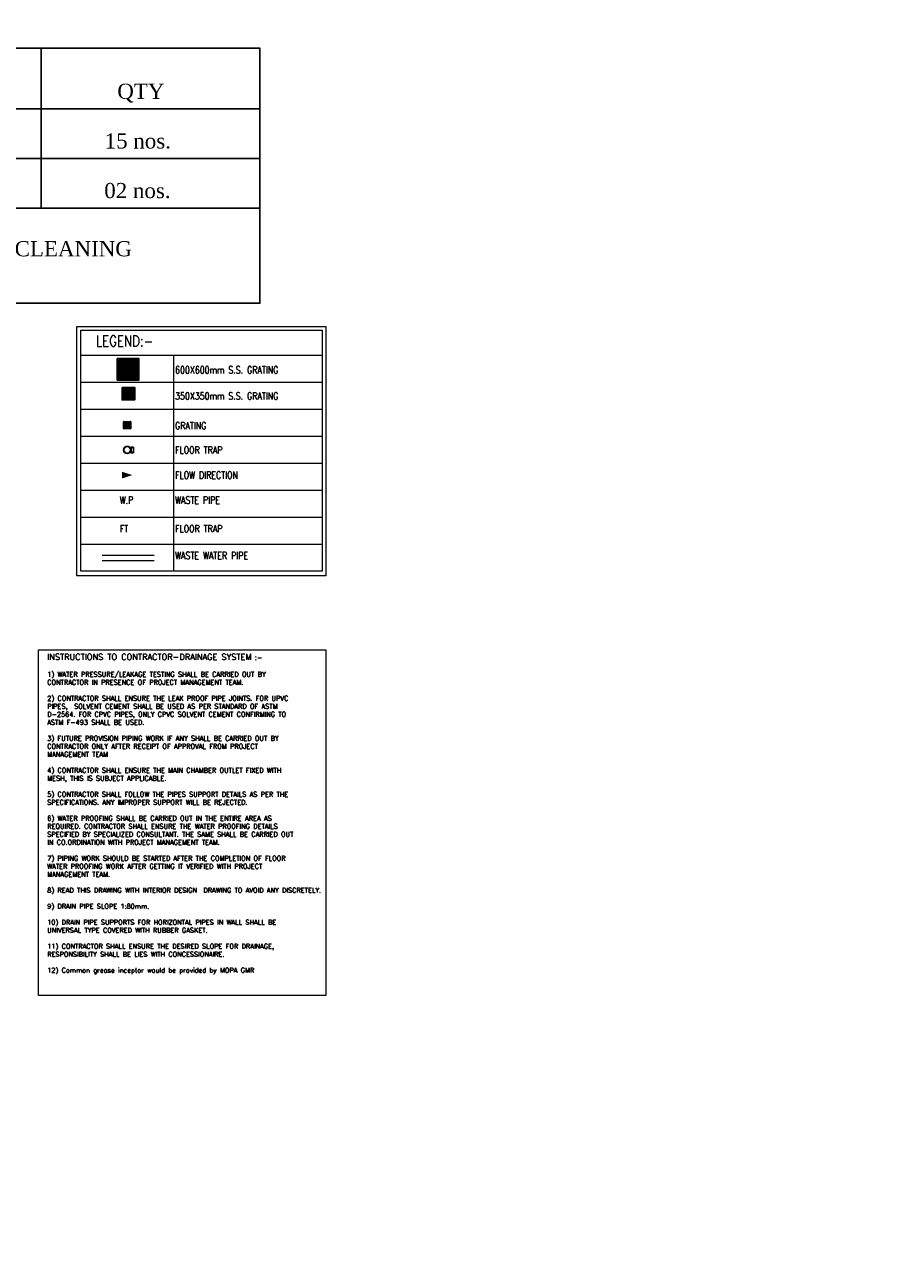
# Model space of a CAD drawing. Header units: inches. Extents: x 704 to 259546, y -107711 to 151004.
# Tile 8 of 256: x 124360 to 125876, y 20620 to 22782. Entities that reach past the tile are written whole.
import ezdxf
from ezdxf.enums import TextEntityAlignment as Align

# ---------------------------------------------------------------- set-up
doc = ezdxf.new("R2010")
doc.units = ezdxf.units.IN
doc.header["$MEASUREMENT"] = 0
for name, color, linetype, lineweight in [('00-ABM-TEXT', 7, 'Continuous', 13), ('00-ABM-WASTE TEXT', 7, 'Continuous', 0), ('CKD Dimensions', 3, 'Continuous', 0), ('Flow Direction', 1, 'Continuous', 0), ('P2 WASTE', 3, 'Continuous', 0), ('PP-Waste Pipe', 3, 'Continuous', 25), ('TABLES', 7, 'Continuous', 13)]:
    doc.layers.add(name, color=color, linetype=linetype, lineweight=lineweight)
doc.layers.add('PP BALL VALVE', color=7, linetype='Continuous')
doc.layers.add('SYM-GRATING', color=8, linetype='Continuous')
doc.styles.add('$0$JMT_150', font='romans.shx', dxfattribs={"width": 0.8, "height": 270})
doc.styles.add('Arial', font='GOTHIC.TTF')
doc.styles.add('TXT1', font='times.ttf')

# ---------------------------------------------------------------- blocks, each defined once
blk = doc.blocks.new('zw$8ABC')
at = {"layer": '00-ABM-WASTE TEXT'}
blk.add_lwpolyline([(0, 10960), (9118, 10960), (9118, 0), (0, 0)], close=True, dxfattribs=at)
at = {"layer": '00-ABM-WASTE TEXT', "insert": (280, 10832), "char_height": 152.122, "width": 8711.9, "attachment_point": 1, "style": 'Arial'}
blk.add_mtext('{\\Fromanc.shx|c0;\\H1.25x;INSTRUCTIONS TO CONTRACTOR-DRAINAGE SYSTEM\\H0.8x; :-\\P\\P1) WATER PRESSURE/LEAKAGE TESTING SHALL BE CARRIED OUT BY CONTRACTOR IN PRESENCE OF PROJECT MANAGEMENT TEAM.\\P\\P2) CONTRACTOR SHALL ENSURE THE LEAK PROOF PIPE JOINTS. FOR UPVC PIPES,  SOLVENT CEMENT SHALL BE USED AS PER STANDARD OF ASTM D-2564. FOR CPVC PIPES, ONLY CPVC SOLVENT CEMENT CONFIRMING TO ASTM F-493 SHALL BE USED.\\P\\P3) FUTURE PROVISION PIPING WORK IF ANY SHALL BE CARRIED OUT BY CONTRACTOR ONLY AFTER RECEIPT OF APPROVAL FROM PROJECT MANAGEMENT TEAM\\P\\P4) CONTRACTOR SHALL ENSURE THE MAIN CHAMBER OUTLET FIXED WITH MESH, THIS IS SUBJECT APPLICABLE. \\P\\P5) CONTRACTOR SHALL FOLLOW THE PIPES SUPPORT DETAILS AS PER THE SPECIFICATIONS. ANY IMPROPER SUPPORT WILL BE REJECTED.\\P\\P6) WATER PROOFING SHALL BE CARRIED OUT IN THE ENTIRE AREA AS REQUIRED. CONTRACTOR SHALL ENSURE THE WATER PROOFING DETAILS SPECIFIED BY SPECIALIZED CONSULTANT. THE SAME SHALL BE CARRIED OUT IN CO.ORDINATION WITH PROJECT MANAGEMENT TEAM.\\P\\P7) PIPING WORK SHOULD BE STARTED AFTER THE COMPLETION OF FLOOR WATER PROOFING WORK AFTER GETTING IT VERIFIED WITH PROJECT MANAGEMENT TEAM.\\P\\P8) READ THIS DRAWING WITH INTERIOR DESIGN  DRAWING TO AVOID ANY DISCRETELY.                                                   \\P\\P9) DRAIN PIPE SLOPE 1:80mm.\\P\\P10) DRAIN PIPE SUPPORTS FOR HORIZONTAL PIPES IN WALL SHALL BE UNIVERSAL TYPE COVERED WITH RUBBER GASKET.\\P\\P11) CONTRACTOR SHALL ENSURE THE DESIRED SLOPE FOR DRAINAGE, RESPONSIBILITY SHALL BE LIES WITH CONCESSIONAIRE.\\P\\P12) Common grease inceptor would be provided by MOPA GMR}', dxfattribs=at)
blk = doc.blocks.new('300 grng')
at = {"layer": 'SYM-GRATING', "color": 151}
for points in [[(-150, -300), (300, -300), (300, 150), (-150, 150)], [(-125, -275), (275, -275), (275, 125), (-125, 125)], [(-70, -275), (-70, 125), (-95, 125), (-95, -275)], [(-25, -275), (-25, 125), (-50, 125), (-50, -275)], [(20, -275), (20, 125), (-5, 125), (-5, -275)], [(65, -275), (65, 125), (40, 125), (40, -275)], [(110, -275), (110, 125), (85, 125), (85, -275)], [(155, -275), (155, 125), (130, 125), (130, -275)], [(200, -275), (200, 125), (175, 125), (175, -275)], [(245, -275), (245, 125), (220, 125), (220, -275)]]:
    blk.add_lwpolyline(points, close=True, dxfattribs=at)
blk = doc.blocks.new('GRATING-PP')
at = {"linetype": 'Continuous', "lineweight": 0}
for p, q in [((-53, -50), (-53, 49)), ((-49, 52), (50, 52)), ((-39, 27), (-41, 27)), ((-41, 27), (-41, 19)), ((-39, 19), (-41, 19)), ((-41, 6), (-41, -7)), ((-39, 6), (-41, 6)), ((-39, 27), (-39, 19)), ((-39, 6), (-39, -7)), ((-36, 16), (-32, 16)), ((-36, 16), (-36, 14)), ((-36, 14), (-32, 14)), ((-32, 11), (-36, 11)), ((-36, 11), (-36, 9)), ((-32, 9), (-36, 9)), ((-32, 9), (-32, 11)), ((-30, 19), (-30, 27)), ((-28, 27), (-30, 27)), ((-30, 19), (-28, 19)), ((-30, -7), (-30, 6)), ((-30, 6), (-28, 6)), ((-28, 19), (-28, 27)), ((-28, -7), (-28, 6)), ((-27, 40), (-27, 38)), ((-19, 40), (-27, 40)), ((-19, 38), (-27, 38)), ((-27, 29), (-27, 27)), ((-27, 29), (-19, 29)), ((-27, 27), (-19, 27)), ((-24, 14), (-24, 19)), ((-22, 19), (-24, 19)), ((-22, 14), (-24, 14)), ((-24, -3), (-24, 2)), ((-22, 2), (-24, 2)), ((-22, 14), (-22, 19)), ((-22, -3), (-22, 2)), ((-19, 38), (-19, 40)), ((-19, 27), (-19, 29)), ((-19, 23), (-15, 23)), ((-19, 21), (-19, 23)), ((-19, 21), (-15, 21)), ((-15, 12), (-19, 12)), ((-19, 12), (-19, 10)), ((-15, 10), (-19, 10)), ((-19, 6), (-15, 6)), ((-19, 4), (-19, 6)), ((-19, 4), (-15, 4)), ((-17, 31), (-17, 36)), ((-15, 36), (-17, 36)), ((-17, 31), (-15, 31)), ((-15, 31), (-15, 36)), ((-15, 23), (-15, 21)), ((-15, 12), (-15, 10)), ((-15, 6), (-15, 4)), ((-13, 19), (-13, 14)), ((-10, 19), (-13, 19)), ((-13, 14), (-10, 14)), ((-13, 2), (-13, -3)), ((-10, 2), (-13, 2)), ((-11, 36), (-11, 31)), ((-9, 36), (-11, 36)), ((-11, 31), (-9, 31)), ((-10, 19), (-10, 14)), ((-10, 2), (-10, -3)), ((-9, 36), (-9, 31)), ((-7, 38), (-7, 40)), ((-7, 40), (7, 40)), ((-7, 38), (7, 38)), ((-7, 29), (7, 29)), ((-7, 29), (-7, 27)), ((-7, 27), (7, 27)), ((-7, 14), (-7, 19)), ((-5, 19), (-7, 19)), ((-5, 14), (-7, 14)), ((-7, -3), (-7, 2)), ((-5, 2), (-7, 2)), ((-5, 14), (-5, 19)), ((-5, -3), (-5, 2)), ((-2, 23), (2, 23)), ((-2, 21), (-2, 23)), ((-2, 21), (2, 21)), ((2, 12), (-2, 12)), ((-2, 12), (-2, 10)), ((2, 10), (-2, 10)), ((-2, 6), (2, 6)), ((-2, 4), (-2, 6)), ((-2, 4), (2, 4)), ((2, 23), (2, 21)), ((2, 12), (2, 10)), ((2, 6), (2, 4)), ((5, 19), (5, 14)), ((7, 19), (5, 19)), ((5, 14), (7, 14)), ((5, 2), (5, -3)), ((7, 2), (5, 2)), ((7, 40), (7, 38)), ((7, 29), (7, 27)), ((7, 19), (7, 14)), ((7, 2), (7, -3)), ((9, 31), (9, 36)), ((11, 36), (9, 36)), ((9, 31), (11, 31)), ((10, 14), (10, 19)), ((13, 19), (10, 19)), ((13, 14), (10, 14)), ((10, -3), (10, 2)), ((13, 2), (10, 2)), ((11, 31), (11, 36)), ((13, 14), (13, 19)), ((13, -3), (13, 2)), ((15, 31), (15, 36)), ((15, 36), (17, 36)), ((17, 31), (15, 31)), ((15, 23), (19, 23)), ((15, 21), (15, 23)), ((15, 21), (19, 21)), ((19, 12), (15, 12)), ((15, 12), (15, 10)), ((19, 10), (15, 10)), ((15, 6), (19, 6)), ((15, 4), (15, 6)), ((15, 4), (19, 4)), ((17, 31), (17, 36)), ((19, 40), (27, 40)), ((19, 38), (19, 40)), ((19, 38), (27, 38)), ((27, 29), (19, 29)), ((19, 27), (19, 29)), ((27, 27), (19, 27)), ((19, 23), (19, 21)), ((19, 12), (19, 10)), ((19, 6), (19, 4)), ((22, 19), (22, 14)), ((24, 19), (22, 19)), ((22, 14), (24, 14)), ((22, 2), (22, -3)), ((24, 2), (22, 2)), ((24, 19), (24, 14)), ((24, 2), (24, -3)), ((27, 40), (27, 38)), ((27, 29), (27, 27)), ((28, 19), (28, 27)), ((28, 27), (30, 27)), ((30, 19), (28, 19)), ((28, -7), (28, 6)), ((30, 6), (28, 6)), ((30, 19), (30, 27)), ((30, -7), (30, 6)), ((36, 16), (32, 16)), ((36, 14), (32, 14)), ((32, 11), (36, 11)), ((32, 9), (32, 11)), ((32, 9), (36, 9)), ((36, 16), (36, 14)), ((36, 11), (36, 9)), ((39, 27), (39, 19)), ((39, 27), (41, 27)), ((39, 19), (41, 19)), ((39, 6), (39, -7)), ((39, 6), (41, 6)), ((41, 27), (41, 19)), ((41, 6), (41, -7)), ((53, 49), (53, -49)), ((49, -53), (-50, -53)), ((-41, -7), (-39, -7)), ((-41, -28), (-41, -20)), ((-39, -20), (-41, -20)), ((-39, -28), (-41, -28)), ((-39, -28), (-39, -20)), ((-36, -10), (-32, -10)), ((-36, -10), (-36, -12)), ((-36, -12), (-32, -12)), ((-36, -18), (-36, -16)), ((-36, -16), (-32, -16)), ((-36, -18), (-32, -18)), ((-32, -10), (-32, -12)), ((-30, -7), (-28, -7)), ((-30, -20), (-28, -20)), ((-30, -20), (-30, -28)), ((-28, -28), (-30, -28)), ((-28, -20), (-28, -28)), ((-27, -28), (-19, -28)), ((-27, -30), (-27, -28)), ((-27, -30), (-19, -30)), ((-27, -41), (-27, -39)), ((-19, -39), (-27, -39)), ((-19, -41), (-27, -41)), ((-22, -3), (-24, -3)), ((-24, -20), (-24, -15)), ((-22, -15), (-24, -15)), ((-22, -20), (-24, -20)), ((-22, -20), (-22, -15)), ((-15, -5), (-19, -5)), ((-19, -5), (-19, -7)), ((-15, -7), (-19, -7)), ((-19, -11), (-15, -11)), ((-19, -13), (-19, -11)), ((-19, -13), (-15, -13)), ((-15, -22), (-19, -22)), ((-19, -22), (-19, -24)), ((-15, -24), (-19, -24)), ((-19, -28), (-19, -30)), ((-19, -39), (-19, -41)), ((-17, -32), (-17, -37)), ((-17, -32), (-15, -32)), ((-15, -37), (-17, -37)), ((-15, -5), (-15, -7)), ((-15, -11), (-15, -13)), ((-15, -22), (-15, -24)), ((-15, -32), (-15, -37)), ((-13, -3), (-10, -3)), ((-13, -15), (-13, -20)), ((-10, -15), (-13, -15)), ((-13, -20), (-10, -20)), ((-11, -37), (-11, -32)), ((-11, -32), (-9, -32)), ((-9, -37), (-11, -37)), ((-10, -15), (-10, -20)), ((-9, -37), (-9, -32)), ((-5, -3), (-7, -3)), ((-7, -20), (-7, -15)), ((-5, -15), (-7, -15)), ((-5, -20), (-7, -20)), ((-7, -28), (7, -28)), ((-7, -30), (-7, -28)), ((-7, -30), (7, -30)), ((7, -39), (-7, -39)), ((-7, -39), (-7, -41)), ((7, -41), (-7, -41)), ((-5, -20), (-5, -15)), ((2, -5), (-2, -5)), ((-2, -5), (-2, -7)), ((2, -7), (-2, -7)), ((-2, -11), (2, -11)), ((-2, -13), (-2, -11)), ((-2, -13), (2, -13)), ((2, -22), (-2, -22)), ((-2, -22), (-2, -24)), ((2, -24), (-2, -24)), ((2, -5), (2, -7)), ((2, -11), (2, -13)), ((2, -22), (2, -24)), ((5, -3), (7, -3)), ((5, -15), (5, -20)), ((7, -15), (5, -15)), ((5, -20), (7, -20)), ((7, -15), (7, -20)), ((7, -30), (7, -28)), ((7, -39), (7, -41)), ((9, -32), (9, -37)), ((9, -32), (11, -32)), ((9, -37), (11, -37)), ((13, -3), (10, -3)), ((10, -20), (10, -15)), ((13, -15), (10, -15)), ((13, -20), (10, -20)), ((11, -32), (11, -37)), ((13, -20), (13, -15)), ((19, -5), (15, -5)), ((15, -5), (15, -7)), ((19, -7), (15, -7)), ((15, -11), (19, -11)), ((15, -13), (15, -11)), ((15, -13), (19, -13)), ((19, -22), (15, -22)), ((15, -22), (15, -24)), ((19, -24), (15, -24)), ((15, -32), (15, -37)), ((17, -32), (15, -32)), ((15, -37), (17, -37)), ((17, -32), (17, -37)), ((19, -5), (19, -7)), ((19, -11), (19, -13)), ((19, -22), (19, -24)), ((27, -28), (19, -28)), ((19, -28), (19, -30)), ((27, -30), (19, -30)), ((19, -39), (19, -41)), ((19, -39), (27, -39)), ((19, -41), (27, -41)), ((22, -3), (24, -3)), ((22, -15), (22, -20)), ((24, -15), (22, -15)), ((22, -20), (24, -20)), ((24, -15), (24, -20)), ((27, -30), (27, -28)), ((27, -41), (27, -39)), ((30, -7), (28, -7)), ((28, -20), (28, -28)), ((30, -20), (28, -20)), ((28, -28), (30, -28)), ((30, -20), (30, -28)), ((36, -10), (32, -10)), ((32, -10), (32, -12)), ((36, -12), (32, -12)), ((36, -16), (32, -16)), ((36, -18), (32, -18)), ((36, -10), (36, -12)), ((36, -18), (36, -16)), ((41, -7), (39, -7)), ((39, -20), (41, -20)), ((39, -28), (39, -20)), ((39, -28), (41, -28)), ((41, -28), (41, -20))]:
    blk.add_line(p, q, dxfattribs=at)
at = {"lineweight": 0}
blk.add_circle((0, 0), 0.124, dxfattribs=at)
at = {"linetype": 'Continuous', "lineweight": 0}
for centre, radius, start, end in [((-49, 49), 3.41, 90, 180), ((-27, 27), 13.4, 90, 180), ((-36, 19), 4.32, 180, 270), ((-36, 6), 4.32, 90, 180), ((-27, 27), 11.4, 90, 180), ((-36, 19), 2.27, 180, 270), ((-36, 6), 2.27, 90, 180), ((-32, 19), 4.32, 270, 360), ((-32, 19), 2.27, 270, 360), ((-32, 6), 4.32, 360, 90), ((-32, 6), 2.27, 360, 90), ((-27, 27), 2.27, 90, 180), ((-27, 27), 0.227, 90, 180), ((-19, 19), 4.32, 90, 180), ((-19, 14), 4.32, 180, 270), ((-19, 2), 4.32, 90, 180), ((-19, 19), 2.27, 90, 180), ((-19, 19), 2.27, 90, 180), ((-19, 14), 2.27, 180, 270), ((-19, 2), 2.27, 90, 180), ((-19, 2), 2.27, 90, 180), ((-19, 36), 4.32, 360, 90), ((-19, 36), 2.27, 360, 90), ((-19, 31), 4.32, 270, 360), ((-19, 31), 2.27, 270, 360), ((-15, 19), 4.32, 360, 90), ((-15, 19), 2.27, 360, 90), ((-15, 14), 2.27, 270, 360), ((-15, 14), 4.32, 270, 0), ((-15, 2), 4.32, 360, 90), ((-15, 2), 2.27, 360, 90), ((-7, 36), 4.32, 90, 180), ((-7, 31), 4.32, 180, 270), ((-7, 36), 2.27, 90, 180), ((-7, 31), 2.27, 180, 270), ((-2, 19), 4.32, 90, 180), ((-2, 14), 4.32, 180, 270), ((-2, 2), 4.32, 90, 180), ((-2, 19), 2.27, 90, 180), ((-2, 19), 2.27, 90, 180), ((-2, 14), 2.27, 180, 270), ((-2, 2), 2.27, 90, 180), ((-2, 2), 2.27, 90, 180), ((2, 19), 4.32, 360, 90), ((2, 19), 2.27, 360, 90), ((2, 14), 2.27, 270, 0), ((2, 14), 4.32, 270, 0), ((2, 2), 4.32, 360, 90), ((2, 2), 2.27, 360, 90), ((7, 36), 4.32, 360, 90), ((7, 36), 2.27, 360, 90), ((7, 31), 4.32, 270, 360), ((7, 31), 2.27, 270, 360), ((15, 19), 4.32, 90, 180), ((15, 14), 4.32, 180, 270), ((15, 2), 4.32, 90, 180), ((15, 19), 2.27, 90, 180), ((15, 14), 2.27, 180, 270), ((15, 2), 2.27, 90, 180), ((15, 2), 2.27, 90, 180), ((19, 36), 4.32, 90, 180), ((19, 31), 4.32, 180, 270), ((19, 36), 2.27, 90, 180), ((19, 31), 2.27, 180, 270), ((19, 19), 4.32, 360, 90), ((19, 19), 2.27, 360, 90), ((19, 14), 2.27, 270, 0), ((19, 14), 4.32, 270, 0), ((19, 2), 4.32, 360, 90), ((19, 2), 2.27, 360, 90), ((27, 27), 13.4, 0, 90), ((27, 27), 11.4, 0, 90), ((27, 27), 2.27, 0, 90), ((27, 27), 0.227, 0, 90), ((32, 19), 4.32, 180, 270), ((32, 6), 4.32, 90, 180), ((32, 19), 2.27, 180, 270), ((32, 6), 2.27, 90, 180), ((36, 19), 2.27, 270, 0), ((36, 19), 4.32, 270, 0), ((36, 6), 4.32, 360, 90), ((36, 6), 2.27, 360, 90), ((50, 49), 2.84, 360, 90), ((-50, -50), 2.49, 171.2591, 278.7567), ((-36, -7), 4.32, 180, 270), ((-36, -20), 4.32, 90, 180), ((-27, -28), 13.4, 180, 270), ((-36, -7), 2.27, 180, 270), ((-36, -20), 2.27, 90, 180), ((-27, -28), 11.4, 180, 270), ((-32, -7), 4.32, 270, 360), ((-32, -7), 2.27, 270, 360), ((-32, -20), 4.32, 360, 90), ((-32, -20), 2.27, 360, 90), ((-27, -28), 2.27, 180, 270), ((-27, -28), 0.227, 180, 270), ((-19, -3), 4.32, 180, 270), ((-19, -15), 4.32, 90, 180), ((-19, -20), 4.32, 180, 270), ((-19, -3), 2.27, 180, 270), ((-19, -15), 2.27, 90, 180), ((-19, -15), 2.27, 90, 180), ((-19, -20), 2.27, 180, 270), ((-19, -32), 4.32, 360, 90), ((-19, -32), 2.27, 360, 90), ((-19, -37), 4.32, 270, 0), ((-19, -37), 2.27, 270, 0), ((-15, -3), 2.27, 270, 360), ((-15, -3), 4.32, 270, 0), ((-15, -15), 4.32, 360, 90), ((-15, -15), 2.27, 360, 90), ((-15, -20), 2.27, 270, 360), ((-15, -20), 4.32, 270, 0), ((-7, -32), 4.32, 90, 180), ((-7, -37), 4.32, 180, 270), ((-7, -32), 2.27, 90, 180), ((-7, -37), 2.27, 180, 270), ((-2, -3), 4.32, 180, 270), ((-2, -15), 4.32, 90, 180), ((-2, -20), 4.32, 180, 270), ((-2, -3), 2.27, 180, 270), ((-2, -15), 2.27, 90, 180), ((-2, -15), 2.27, 90, 180), ((-2, -20), 2.27, 180, 270), ((2, -3), 2.27, 270, 0), ((2, -3), 4.32, 270, 0), ((2, -15), 4.32, 360, 90), ((2, -15), 2.27, 360, 90), ((2, -20), 2.27, 270, 0), ((2, -20), 4.32, 270, 0), ((7, -32), 4.32, 360, 90), ((7, -32), 2.27, 360, 90), ((7, -37), 2.27, 269.679, 359.679), ((7, -37), 4.32, 269.679, 359.679), ((15, -3), 4.32, 180, 270), ((15, -15), 4.32, 90, 180), ((15, -20), 4.32, 180, 270), ((15, -3), 2.27, 180, 270), ((15, -15), 2.27, 90, 180), ((15, -15), 2.27, 90, 180), ((15, -20), 2.27, 180, 270), ((19, -32), 4.32, 90, 180), ((19, -37), 4.32, 180, 270), ((19, -32), 2.27, 90, 180), ((19, -37), 2.27, 180, 270), ((19, -3), 2.27, 270, 0), ((19, -3), 4.32, 270, 0), ((19, -15), 4.32, 360, 90), ((19, -15), 2.27, 360, 90), ((19, -20), 2.27, 270, 0), ((19, -20), 4.32, 270, 0), ((27, -28), 2.27, 270, 360), ((27, -28), 0.227, 270, 360), ((27, -28), 13.4, 270, 360), ((27, -28), 11.4, 270, 360), ((32, -7), 4.32, 180, 270), ((32, -20), 4.32, 90, 180), ((32, -7), 2.27, 180, 270), ((32, -20), 2.27, 90, 180), ((36, -7), 2.27, 270, 0), ((36, -7), 4.32, 270, 0), ((36, -20), 4.32, 360, 90), ((36, -20), 2.27, 360, 90), ((49, -49), 3.41, 270, 360)]:
    blk.add_arc(centre, radius, start, end, dxfattribs=at)
blk = doc.blocks.new('NAHANI TRAP-PP')
at = {"linetype": 'Continuous', "lineweight": 25, "ltscale": 0.005}
for p, q in [((52, 37), (37, 37)), ((54, 33), (41, 33)), ((58, 37), (54, 33)), ((58, -38), (58, 37)), ((58, 37), (91, 37)), ((52, -38), (36, -38)), ((54, -33), (40, -33)), ((58, -38), (54, -33)), ((58, -38), (91, -38))]:
    blk.add_line(p, q, dxfattribs=at)
at = {"linetype": 'Continuous', "lineweight": 25}
for p, q in [((57, 42), (52, 37)), ((57, 42), (91, 42)), ((91, -42), (91, 42)), ((57, -42), (52, -38)), ((57, -42), (91, -42))]:
    blk.add_line(p, q, dxfattribs=at)
at = {"linetype": 'Continuous', "lineweight": 25, "ltscale": 0.005}
for radius in [52.3, 47.9]:
    blk.add_circle((0, 0), radius, dxfattribs=at)

msp = doc.modelspace()

# ---------------------------------------------------------------- linework, layer by layer
at = {"ltscale": 20}
for p, q in [((123479.356, 22740.903), (124762.171, 22740.903)), ((124388.985, 22740.903), (124388.985, 22461.617)), ((123479.356, 22634.894), (124770.691, 22634.894)), ((123479.356, 22548.256), (124770.691, 22548.256)), ((123479.356, 22461.617), (124770.691, 22461.617))]:
    msp.add_line(p, q, dxfattribs=at)
msp.add_lwpolyline([(123479.356, 22740.903), (124770.691, 22740.903), (124770.691, 22295.572), (123479.356, 22295.572)], close=True, dxfattribs=at)
at = {"layer": '00-ABM-TEXT'}
for p, q in [((124879.353, 22204.372), (124457.677, 22204.372)), ((124879.353, 22204.372), (124457.677, 22204.372)), ((124879.353, 22204.372), (124457.677, 22204.372)), ((124879.353, 22204.372), (124457.677, 22204.372)), ((124620.034, 21827.771), (124620.034, 22204.372)), ((124879.353, 22157.297), (124457.677, 22157.297)), ((124879.353, 22109.999), (124457.677, 22109.999)), ((124879.353, 22063.147), (124457.677, 22063.147)), ((124879.353, 22016.072), (124457.677, 22016.072)), ((124879.353, 21968.997), (124457.677, 21968.997)), ((124879.353, 21921.922), (124457.677, 21921.922)), ((124879.353, 21921.922), (124457.677, 21921.922)), ((124879.353, 21874.847), (124457.677, 21874.847)), ((124879.353, 21874.847), (124457.677, 21874.847)), ((124879.353, 21827.771), (124457.677, 21827.771))]:
    msp.add_line(p, q, dxfattribs=at)
msp.add_lwpolyline([(124885.874, 21819.746), (124451.156, 21819.746), (124451.156, 22255.257), (124885.874, 22255.257)], close=True, dxfattribs=at)
msp.add_lwpolyline([(124457.677, 21827.771), (124457.677, 22248.736), (124879.353, 22248.736), (124879.353, 21827.771)], dxfattribs=at)
at = {"layer": 'Flow Direction'}
msp.add_lwpolyline([(124547.968, 21995.707, 0, 11.662, 0), (124529.743, 21995.707, 11.662, 11.662, 0)], format="xyseb", dxfattribs=at)
at = {"layer": 'P2 WASTE'}
for p, q in [((124494.974, 21855.936), (124586.199, 21855.936)), ((124494.974, 21846.527), (124586.199, 21846.527))]:
    msp.add_line(p, q, dxfattribs=at)
at = {"layer": 'PP BALL VALVE', "lineweight": 53}
msp.add_circle((130061.482, 21646.646), 129357.588, dxfattribs=at)

# ---------------------------------------------------------------- block references
at = {"layer": 'CKD Dimensions', "ltscale": 0.25, "xscale": 0.05506270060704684, "yscale": 0.05506270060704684, "zscale": 0.05506270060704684}
msp.add_blockref('zw$8ABC', (124383.82, 21087.141), dxfattribs=at)
at = {"layer": 'PP-Waste Pipe', "ltscale": 0.25}
for name, p, xscale, yscale, zscale, rotation in [('GRATING-PP', (124538.834, 22082.877), 0.1214614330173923, 0.1214614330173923, 0.1214614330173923, 89.99999999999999), ('NAHANI TRAP-PP', (124538.856, 22039.609), 0.1218726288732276, 0.1218726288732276, 0.1218726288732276, 359.9999999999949)]:
    msp.add_blockref(name, p, dxfattribs=dict(at, xscale=xscale, yscale=yscale, zscale=zscale, rotation=rotation))
at = {"layer": 'SYM-GRATING', "rotation": 180}
for p, xscale, yscale, zscale in [((124534.099, 22174.048), -0.08368900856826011, 0.08368900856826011, 0.08368900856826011), ((124537.396, 22134.226), -0.04881858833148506, 0.04881858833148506, 0.04881858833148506)]:
    msp.add_blockref('300 grng', p, dxfattribs=dict(at, xscale=xscale, yscale=yscale, zscale=zscale))

# ---------------------------------------------------------------- texts
at = {"layer": '00-ABM-TEXT', "style": '$0$JMT_150', "width": 0.8}
for s, height, p in [('LEGEND:-', 18.83, (124484.23, 22229.896)), ('600X600mm S.S. GRATING ', 12.55335, (124622.492, 22179.352, 0)), ('350X350mm S.S. GRATING ', 12.55335, (124622.492, 22133.759, 0)), ('GRATING ', 12.5534, (124622.492, 22082.011, 0)), ('FLOOR TRAP ', 12.55335, (124622.492, 22039.609, 0)), ('FLOW DIRECTION ', 12.55335, (124622.492, 21995.707, 0)), ('W.P', 12.5534, (124525.872, 21952, 0)), ('WASTE PIPE', 12.5534, (124622.492, 21952, 0)), ('FT', 12.5534, (124525.872, 21902.295, 0)), ('FLOOR TRAP ', 12.55335, (124622.492, 21902.295, 0)), ('WASTE WATER PIPE', 12.55335, (124622.492, 21855.22, 0))]:
    msp.add_text(s, height=height, dxfattribs=at).set_placement(p, align=Align.MIDDLE_LEFT)
at = {"layer": 'TABLES', "style": 'TXT1'}
for s, height, p in [('QTY', 26.5046, (124521.629, 22652.451)), ('15 nos.', 26.5046, (124499.56, 22565.813)), ('02 nos.', 26.5046, (124498.884, 22479.175)), ('= DRAIN ON FFL FOR GENERAL FLOOR CLEANING', 26.50462, (123600.311, 22377.632))]:
    msp.add_text(s, height=height, dxfattribs=at).set_placement(p)

doc.saveas('drawing.dxf')
